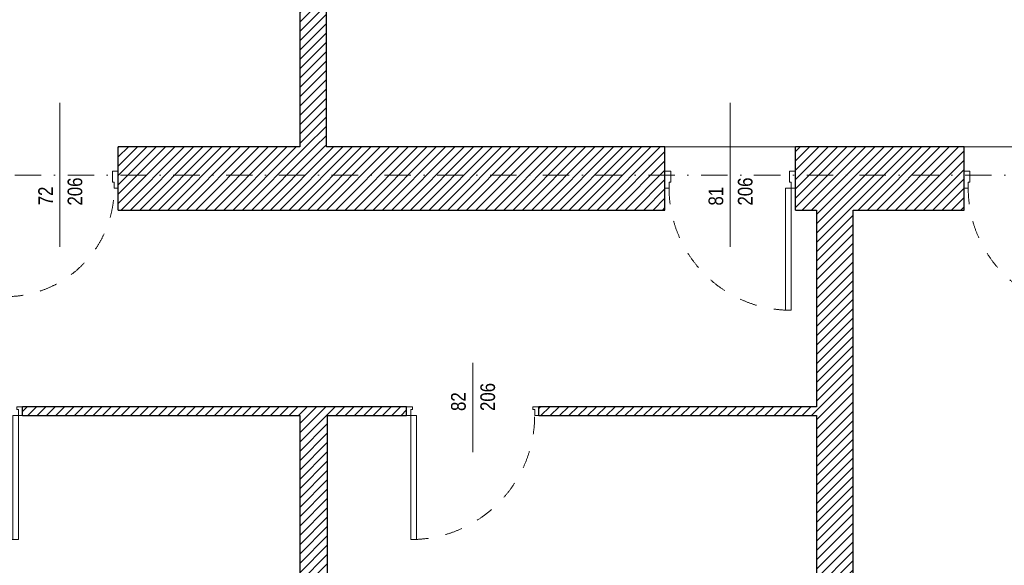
# Model space of a CAD drawing. Header units: millimetres. Extents: x 172139 to 266886, y 95607 to 138225.
# Tile 23 of 71: x 186224 to 192940, y 110545 to 114265. Entities that reach past the tile are written whole.
import ezdxf
from ezdxf.enums import TextEntityAlignment as Align

# ---------------------------------------------------------------- set-up
doc = ezdxf.new("R2010")
doc.units = ezdxf.units.MM
doc.header["$MEASUREMENT"] = 0
doc.linetypes.add('Kropki i Kreski', pattern=[360, 180, -90, 0, -90])
doc.linetypes.add('Przerywana', pattern=[240, 120, -120])
for name, color, linetype in [('Drzwi ArchiCAD', 7, 'Continuous'), ('Konstrukcja - Siatki mod', 7, 'Continuous'), ('KR_INW', 7, 'Continuous'), ('NAPIS_SODON', 7, 'Continuous'), ('Znaczniki drzwi ArchiCADa', 7, 'Continuous')]:
    doc.layers.add(name, color=color, linetype=linetype)
for name, color, linetype, lineweight in [('Drzwi ArchiCAD_Nr_pióra__1', 7, 'Continuous', 13), ('Drzwi ArchiCAD_Nr_pióra__27', 7, 'Continuous', 25), ('KR_INW_Nr_pióra__101', 252, 'Continuous', 5), ('KR_INW_Nr_pióra__27', 7, 'Continuous', 25), ('NAPIS_SODON_Nr_pióra__121', 255, 'Continuous', 0), ('Znaczniki drzwi ArchiCADa_Nr_pióra__7', 7, 'Continuous', 13)]:
    doc.layers.add(name, color=color, linetype=linetype, lineweight=lineweight)
doc.layers.add('Konstrukcja - Siatki mod_Nr_pióra__48', color=7, linetype='Continuous', lineweight=15, true_color=0xa80f02)
doc.layers.add('Znaczniki drzwi ArchiCADa_Nr_pióra__20', color=7, linetype='Continuous', lineweight=13, true_color=0xb00000)
doc.styles.add('GENERATED_STYLE_1', font='ARIALN.TTF')
pattern_1 = [(45, (0, 0), (-31.819804, 31.819804), [])]

# ---------------------------------------------------------------- blocks, each defined once
blk = doc.blocks.new('Strop_2', base_point=(188316, 115154.1))
at = {"layer": 'NAPIS_SODON_Nr_pióra__121', "linetype": 'Continuous', "flags": 128}
blk.add_lwpolyline([(204667.3, 113397.6), (188316, 113397.6), (188316, 115154.1), (204667.3, 115154.1)], dxfattribs=at)
blk = doc.blocks.new('Ściana_95', base_point=(191658.5, 113397.6))
at = {"layer": 'KR_INW_Nr_pióra__101', "linetype": 'Continuous'}
h = blk.add_hatch(dxfattribs=at)
h.set_pattern_fill('Cegła_licówka', color=256, style=0, pattern_type=2)
h.set_pattern_definition(pattern_1)
h.paths.add_polyline_path([(191658.5, 112967.6), (191658.5, 107385.1), (191908.5, 107385.1), (191908.5, 112967.6)])
at = {"layer": 'KR_INW_Nr_pióra__27', "linetype": 'Continuous', "flags": 128}
for points in [[(191658.5, 112967.6), (191658.5, 111626.6)], [(191908.5, 107385.1), (191908.5, 112967.6)], [(191658.5, 111566.6), (191658.5, 107385.1)]]:
    blk.add_lwpolyline(points, dxfattribs=at)
blk = doc.blocks.new('Drzwi 19_32')
at = {"layer": 'Drzwi ArchiCAD_Nr_pióra__1', "linetype": 'Continuous'}
for p, q in [((382.9, 0), (382.9, 845.7)), ((382.9, 845.7), (422.9, 845.7)), ((422.9, 845.7), (422.9, 0)), ((-422.9, 0), (-450.9, 0)), ((-450.9, 0), (-450.9, -60)), ((-422.9, -40), (-422.9, 0)), ((422.9, 0), (382.9, 0)), ((450.9, 0), (422.9, 0)), ((422.9, 0), (422.9, -40)), ((450.9, -60), (450.9, 0)), ((-450.9, -60), (-410.9, -60)), ((-410.9, -40), (-422.9, -40)), ((-410.9, -60), (-410.9, -40)), ((422.9, -40), (410.9, -40)), ((410.9, -40), (410.9, -60)), ((410.9, -60), (450.9, -60))]:
    blk.add_line(p, q, dxfattribs=at)
at = {"layer": 'Drzwi ArchiCAD_Nr_pióra__1', "linetype": 'Przerywana'}
blk.add_arc((422.9, 0), 845.7, 90, 180, dxfattribs=at)
at = {"layer": 'Drzwi ArchiCAD_Nr_pióra__27', "linetype": 'Continuous'}
for p, q in [((-450.9, 0), (-450.9, -60)), ((450.9, 0), (450.9, -60))]:
    blk.add_line(p, q, dxfattribs=at)
blk = doc.blocks.new('Znacznik Wym 19_19')
at = {"layer": 'Znaczniki drzwi ArchiCADa_Nr_pióra__20', "linetype": 'Continuous'}
blk.add_line((0, 250), (0, -360), dxfattribs=at)
at = {"layer": 'Znaczniki drzwi ArchiCADa_Nr_pióra__7', "style": 'GENERATED_STYLE_1'}
for tag, p in [('AC_MarkerText_2', (-17.6, -97.3)), ('AC_MarkerText_3', (182.4, -161.3))]:
    blk.add_attdef(tag, text='', height=100, rotation=90, dxfattribs=at).set_placement(p, align=Align.BOTTOM_LEFT)
blk = doc.blocks.new('Ściana_96', base_point=(191658.5, 111626.6))
at = {"layer": 'KR_INW_Nr_pióra__101', "linetype": 'Continuous'}
h = blk.add_hatch(dxfattribs=at)
h.set_pattern_fill('Cegła_licówka', color=256, style=0, pattern_type=2)
h.set_pattern_definition(pattern_1)
h.paths.add_polyline_path([(186244, 111626.6), (186244, 111566.6), (188863.1, 111566.6), (188863.1, 111626.6)])
h = blk.add_hatch(dxfattribs=at)
h.set_pattern_fill('Cegła_licówka', color=256, style=0, pattern_type=2)
h.set_pattern_definition(pattern_1)
h.paths.add_polyline_path([(189764.8, 111626.6), (189764.8, 111566.6), (191658.5, 111566.6), (191658.5, 111626.6)])
at = {"layer": 'KR_INW_Nr_pióra__27', "linetype": 'Continuous'}
for p, q in [((186244, 111566.6), (186244, 111626.6)), ((188863.1, 111566.6), (188863.1, 111626.6)), ((189764.8, 111566.6), (189764.8, 111626.6))]:
    blk.add_line(p, q, dxfattribs=at)
at = {"layer": 'KR_INW_Nr_pióra__27', "linetype": 'Continuous', "flags": 128}
for points in [[(188863.1, 111626.6), (186244, 111626.6)], [(186244, 111566.6), (188134, 111566.6)], [(188324, 111566.6), (188863.1, 111566.6)], [(191658.5, 111626.6), (189764.8, 111626.6)], [(189764.8, 111566.6), (191658.5, 111566.6)]]:
    blk.add_lwpolyline(points, dxfattribs=at)
at = {"layer": 'Drzwi ArchiCAD', "linetype": 'Continuous', "xscale": -1, "zscale": 1000, "rotation": 180}
blk.add_blockref('Drzwi 19_32', (185793.1, 111566.6), dxfattribs=at)
at = {"layer": 'Drzwi ArchiCAD', "linetype": 'Continuous', "zscale": 1000, "rotation": 180}
blk.add_blockref('Drzwi 19_32', (189313.9, 111566.6), dxfattribs=at)
at = {"layer": 'Znaczniki drzwi ArchiCADa', "color": 14, "lineweight": 13, "true_color": 0xb00000}
ref = blk.add_blockref('Znacznik Wym 19_19', (189313.9, 111566.6), dxfattribs=dict(at, rotation=180))
ref.add_attrib('AC_MarkerText_2', '82', dxfattribs={"layer": 'Znaczniki drzwi ArchiCADa_Nr_pióra__7', "color": 7, "height": 100, "rotation": 90, "style": 'GENERATED_STYLE_1'}).set_placement((189296.3, 111597.3), align=Align.BOTTOM_LEFT)
ref.add_attrib('AC_MarkerText_3', '206', dxfattribs={"layer": 'Znaczniki drzwi ArchiCADa_Nr_pióra__7', "color": 7, "height": 100, "rotation": 90, "style": 'GENERATED_STYLE_1'}).set_placement((189496.3, 111597.3), align=Align.BOTTOM_LEFT)
blk = doc.blocks.new('Ściana_99', base_point=(188134, 111626.6))
at = {"layer": 'KR_INW_Nr_pióra__101', "linetype": 'Continuous'}
h = blk.add_hatch(dxfattribs=at)
h.set_pattern_fill('Cegła_licówka', color=256, style=0, pattern_type=2)
h.set_pattern_definition(pattern_1)
h.paths.add_polyline_path([(188134, 111566.6), (188134, 107385.1), (188324, 107385.1), (188324, 111566.6)])
at = {"layer": 'KR_INW_Nr_pióra__27', "linetype": 'Continuous', "flags": 128}
for points in [[(188134, 111566.6), (188134, 107385.1)], [(188324, 107385.1), (188324, 111566.6)]]:
    blk.add_lwpolyline(points, dxfattribs=at)
blk = doc.blocks.new('Ściana_116', base_point=(188134, 113397.6))
at = {"layer": 'KR_INW_Nr_pióra__101', "linetype": 'Continuous'}
h = blk.add_hatch(dxfattribs=at)
h.set_pattern_fill('Cegła_licówka', color=256, style=0, pattern_type=2)
h.set_pattern_definition(pattern_1)
h.paths.add_polyline_path([(188316, 113397.6), (188316, 115154.1), (188134, 115154.1), (188134, 113397.6)])
at = {"layer": 'KR_INW_Nr_pióra__27', "linetype": 'Continuous', "flags": 128}
for points in [[(188134, 115154.1), (188134, 113397.6)], [(188316, 113397.6), (188316, 115154.1)]]:
    blk.add_lwpolyline(points, dxfattribs=at)
blk = doc.blocks.new('Drzwi 19_47')
at = {"layer": 'Drzwi ArchiCAD_Nr_pióra__1', "linetype": 'Continuous'}
for p, q in [((376.8, 0), (376.8, 833.6)), ((376.8, 833.6), (416.8, 833.6)), ((416.8, 833.6), (416.8, 0)), ((-416.8, 0), (-444.8, 0)), ((-444.8, 0), (-444.8, -115)), ((-416.8, -40), (-416.8, 0)), ((416.8, 0), (376.8, 0)), ((444.8, 0), (416.8, 0)), ((416.8, 0), (416.8, -40)), ((444.8, -115), (444.8, 0)), ((-404.8, -40), (-416.8, -40)), ((-404.8, -115), (-404.8, -40)), ((416.8, -40), (404.8, -40)), ((404.8, -40), (404.8, -115)), ((-444.8, -115), (-404.8, -115)), ((404.8, -115), (444.8, -115))]:
    blk.add_line(p, q, dxfattribs=at)
at = {"layer": 'Drzwi ArchiCAD_Nr_pióra__1', "linetype": 'Przerywana'}
blk.add_arc((416.8, 0), 833.6, 90, 180, dxfattribs=at)
at = {"layer": 'Drzwi ArchiCAD_Nr_pióra__27', "linetype": 'Continuous'}
for p, q in [((-444.8, 0), (-444.8, -115)), ((444.8, 0), (444.8, -115))]:
    blk.add_line(p, q, dxfattribs=at)
blk = doc.blocks.new('Znacznik Wym 19_7')
at = {"layer": 'Znaczniki drzwi ArchiCADa_Nr_pióra__20', "linetype": 'Continuous'}
blk.add_line((0, 250), (0, -730), dxfattribs=at)
at = {"layer": 'Znaczniki drzwi ArchiCADa_Nr_pióra__7', "style": 'GENERATED_STYLE_1'}
for tag, rotation, p in [('AC_MarkerText_5', 180, (737.2, 212.9)), ('AC_MarkerText_3', 270, (-182.4, 30.7)), ('AC_MarkerText_2', 270, (17.6, 30.7))]:
    blk.add_attdef(tag, text='', height=100, rotation=rotation, dxfattribs=at).set_placement(p, align=Align.BOTTOM_LEFT)
blk = doc.blocks.new('Drzwi 19_48')
at = {"layer": 'Drzwi ArchiCAD_Nr_pióra__1', "linetype": 'Continuous'}
for p, q in [((330.3, 0), (330.3, 740.5)), ((330.3, 740.5), (370.3, 740.5)), ((370.3, 740.5), (370.3, 0)), ((-370.3, 0), (-398.3, 0)), ((-398.3, 0), (-398.3, -115)), ((-370.3, -40), (-370.3, 0)), ((370.3, 0), (330.3, 0)), ((398.3, 0), (370.3, 0)), ((370.3, 0), (370.3, -40)), ((398.3, -115), (398.3, 0)), ((-358.3, -40), (-370.3, -40)), ((-358.3, -115), (-358.3, -40)), ((370.3, -40), (358.3, -40)), ((358.3, -40), (358.3, -115)), ((-398.3, -115), (-358.3, -115)), ((358.3, -115), (398.3, -115))]:
    blk.add_line(p, q, dxfattribs=at)
at = {"layer": 'Drzwi ArchiCAD_Nr_pióra__1', "linetype": 'Przerywana'}
blk.add_arc((370.3, 0), 740.5, 90, 180, dxfattribs=at)
at = {"layer": 'Drzwi ArchiCAD_Nr_pióra__27', "linetype": 'Continuous'}
for p, q in [((-398.3, 0), (-398.3, -115)), ((398.3, 0), (398.3, -115))]:
    blk.add_line(p, q, dxfattribs=at)
blk = doc.blocks.new('Ściana_130', base_point=(209438.1, 113397.6))
at = {"layer": 'KR_INW_Nr_pióra__101', "linetype": 'Continuous'}
h = blk.add_hatch(dxfattribs=at)
h.set_pattern_fill('Cegła_licówka', color=256, style=0, pattern_type=2)
h.set_pattern_definition(pattern_1)
h.paths.add_polyline_path([(186896.6, 113232.6), (186896.6, 113117.6), (186896.6, 112967.6), (190625.6, 112967.6), (190625.6, 113117.6), (190625.6, 113232.6), (190625.6, 113397.6), (186896.6, 113397.6)])
h = blk.add_hatch(dxfattribs=at)
h.set_pattern_fill('Cegła_licówka', color=256, style=0, pattern_type=2)
h.set_pattern_definition(pattern_1)
h.paths.add_polyline_path([(191515.2, 113117.6), (191515.2, 112967.6), (192666.1, 112967.6), (192666.1, 113117.6), (192666.1, 113232.6), (192666.1, 113397.6), (191515.2, 113397.6), (191515.2, 113232.6)])
at = {"layer": 'KR_INW_Nr_pióra__27', "linetype": 'Continuous'}
for p, q in [((186896.6, 113232.6), (186896.6, 113397.6)), ((190625.6, 113232.6), (190625.6, 113397.6)), ((191515.2, 113232.6), (191515.2, 113397.6)), ((192666.1, 113232.6), (192666.1, 113397.6)), ((186896.6, 113117.6), (186896.6, 113232.6)), ((190625.6, 113117.6), (190625.6, 113232.6)), ((191515.2, 113117.6), (191515.2, 113232.6)), ((192666.1, 113117.6), (192666.1, 113232.6)), ((186896.6, 112967.6), (186896.6, 113117.6)), ((190625.6, 112967.6), (190625.6, 113117.6)), ((191515.2, 112967.6), (191515.2, 113117.6)), ((192666.1, 112967.6), (192666.1, 113117.6))]:
    blk.add_line(p, q, dxfattribs=at)
at = {"layer": 'KR_INW_Nr_pióra__27', "linetype": 'Continuous', "flags": 128}
for points in [[(188134, 113397.6), (186896.6, 113397.6)], [(190625.6, 113397.6), (188316, 113397.6)], [(192666.1, 113397.6), (191515.2, 113397.6)], [(186896.6, 112967.6), (190625.6, 112967.6)], [(191515.2, 112967.6), (191658.5, 112967.6)], [(191908.5, 112967.6), (192666.1, 112967.6)]]:
    blk.add_lwpolyline(points, dxfattribs=at)
at = {"layer": 'Drzwi ArchiCAD', "linetype": 'Continuous', "zscale": 1000, "rotation": 180}
blk.add_blockref('Drzwi 19_48', (186498.4, 113117.6), dxfattribs=at)
at = {"layer": 'Drzwi ArchiCAD', "linetype": 'Continuous', "xscale": -1, "zscale": 1000, "rotation": 180}
for p in [(191070.4, 113117.6), (193111, 113117.6)]:
    blk.add_blockref('Drzwi 19_47', p, dxfattribs=at)
at = {"layer": 'Znaczniki drzwi ArchiCADa', "color": 14, "lineweight": 13, "true_color": 0xb00000}
ref = blk.add_blockref('Znacznik Wym 19_7', (186498.4, 112967.6), dxfattribs=dict(at, rotation=180))
ref.add_attrib('AC_MarkerText_2', '72', dxfattribs={"layer": 'Znaczniki drzwi ArchiCADa_Nr_pióra__7', "color": 7, "height": 100, "rotation": 90, "style": 'GENERATED_STYLE_1'}).set_placement((186480.7, 112999.9), align=Align.BOTTOM_LEFT)
ref.add_attrib('AC_MarkerText_3', '206', dxfattribs={"layer": 'Znaczniki drzwi ArchiCADa_Nr_pióra__7', "color": 7, "height": 100, "rotation": 90, "style": 'GENERATED_STYLE_1'}).set_placement((186680.7, 112998.2), align=Align.BOTTOM_LEFT)
ref = blk.add_blockref('Znacznik Wym 19_7', (191070.4, 112967.6), dxfattribs=dict(at, rotation=180))
ref.add_attrib('AC_MarkerText_2', '81', dxfattribs={"layer": 'Znaczniki drzwi ArchiCADa_Nr_pióra__7', "color": 7, "height": 100, "rotation": 90, "style": 'GENERATED_STYLE_1'}).set_placement((191052.7, 112998.2), align=Align.BOTTOM_LEFT)
ref.add_attrib('AC_MarkerText_3', '206', dxfattribs={"layer": 'Znaczniki drzwi ArchiCADa_Nr_pióra__7', "color": 7, "height": 100, "rotation": 90, "style": 'GENERATED_STYLE_1'}).set_placement((191252.7, 112998.2), align=Align.BOTTOM_LEFT)
blk = doc.blocks.new('Standardowy znacznik siatki_10')
at = {"layer": 'Konstrukcja - Siatki mod_Nr_pióra__48', "linetype": 'Kropki i Kreski'}
blk.add_line((1000, 0), (72912, 0), dxfattribs=at)

msp = doc.modelspace()

# ---------------------------------------------------------------- block references
at = {"layer": 'Konstrukcja - Siatki mod', "color": 8, "linetype": 'Continuous', "lineweight": 13, "zscale": 1000}
msp.add_blockref('Standardowy znacznik siatki_10', (177989.3, 113205.9), dxfattribs=at)
at = {"layer": 'KR_INW'}
for name, p in [('Ściana_116', (188134, 113397.6)), ('Ściana_130', (209438.1, 113397.6)), ('Ściana_95', (191658.5, 113397.6)), ('Ściana_96', (191658.5, 111626.6)), ('Ściana_99', (188134, 111626.6))]:
    msp.add_blockref(name, p, dxfattribs=at)
at = {"layer": 'NAPIS_SODON', "color": 255, "linetype": 'Continuous', "lineweight": 0}
msp.add_blockref('Strop_2', (188316, 115154.1), dxfattribs=at)

doc.saveas('drawing.dxf')
